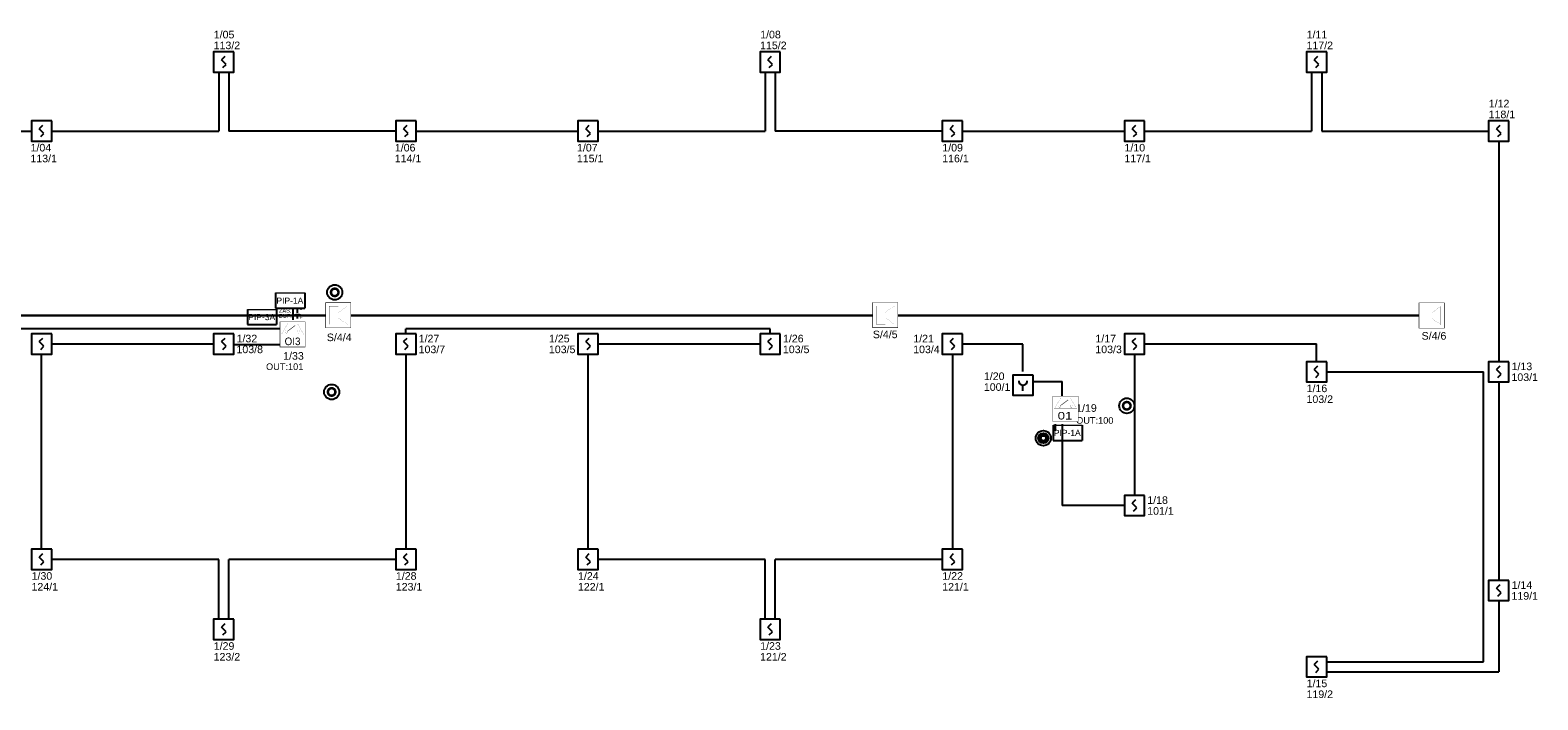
# Model space of a CAD drawing. Header units: millimetres. Extents: x 38406 to 47609, y 14807 to 20150.
# Tile 2 of 3: x 40989 to 43969, y 14807 to 16132. Entities that reach past the tile are written whole.
import ezdxf
from ezdxf.enums import TextEntityAlignment as Align

# ---------------------------------------------------------------- set-up
doc = ezdxf.new("R2010")
doc.units = ezdxf.units.MM
for name, color, linetype in [('_IE_SAP_elementy', 1, 'Continuous'), ('_IT_SSP_Zasilacz pożarowy', 230, 'Continuous'), ('ppoz_ADRESY', 30, 'Continuous'), ('ppoz_czujki', 1, 'Continuous'), ('ppoz_linie dozorowe', 1, 'Continuous')]:
    doc.layers.add(name, color=color, linetype=linetype)
doc.layers.add('_IE_SAP_sygnalizator akustyczny', color=240, linetype='Continuous', lineweight=15)
doc.layers.add('ppoz_linie_sygnalizatory', color=5, linetype='Continuous', lineweight=30)
doc.styles.add('ARIAL', font='arial.ttf')
doc.styles.get("Standard").update_dxf_attribs({"font": 'ARIAL.TTF'})
doc.styles.add('STYLE1', font='arial.ttf')

# ---------------------------------------------------------------- blocks, each defined once
blk = doc.blocks.new('*U10619')
blk.add_wipeout([(-25, -25), (-25, 25), (25, 25), (25, -25)])
for points, const_width in [([(-25, -25), (-25, 25), (25, 25), (25, -25)], 1), ([(-18, -18), (-18, 18), (0, 18), (0, -18)], 0.18), ([(0, -5.4), (0, 5.4), (18, 18), (18, -18)], 0.18)]:
    blk.add_lwpolyline(points, close=True, dxfattribs=dict(const_width=const_width))
blk = doc.blocks.new('*U10621')
blk.add_wipeout([(-25, -25), (-25, 25), (25, 25), (25, -25)])
for points, const_width in [([(-25, -25), (-25, 25), (25, 25), (25, -25)], 1), ([(-18, -18), (-18, 18), (0, 18), (0, -18)], 0.18), ([(0, -5.4), (0, 5.4), (18, 18), (18, -18)], 0.18)]:
    blk.add_lwpolyline(points, close=True, dxfattribs=dict(const_width=const_width))
blk = doc.blocks.new('*U10623')
blk.add_wipeout([(-25, -25), (-25, 25), (25, 25), (25, -25)])
for points, const_width in [([(-25, -25), (-25, 25), (25, 25), (25, -25)], 1), ([(-18, -18), (-18, 18), (0, 18), (0, -18)], 0.18), ([(0, -5.4), (0, 5.4), (18, 18), (18, -18)], 0.18)]:
    blk.add_lwpolyline(points, close=True, dxfattribs=dict(const_width=const_width))
blk = doc.blocks.new('*U20191')
at = {"layer": '_IT_SSP_Zasilacz pożarowy'}
for points, const_width in [([(-24.9, 23.5), (24.9, 23.5), (24.9, 0), (-24.9, 0), (-24.9, 23.5)], 0.2), ([(11.2, 13.3), (18.8, 13.3)], 0.64)]:
    blk.add_lwpolyline(points, dxfattribs=dict(at, const_width=const_width))
for points in [[(6.3, 0), (6.3, 23.5)], [(9, 9.9), (21, 9.9)], [(15, 13.3), (15, 20.4)], [(15, 2.2), (15, 9.9)]]:
    blk.add_lwpolyline(points, dxfattribs=at)
at = {"layer": '_IT_SSP_Zasilacz pożarowy', "char_height": 8, "attachment_point": 1}
for s, heights, insert in [('ZAS.', [8.48], (-22.1, 21.9)), ('BUF.', [0], (-22.1, 11.6)), ('+', [0], (18.3, 8.4)), ('-', [0], (19.6, 24.9))]:
    blk.add_mtext_dynamic_manual_height_columns(s, width=23.818, gutter_width=5, heights=heights, dxfattribs=dict(at, insert=insert))
at = {"layer": '_IT_SSP_Zasilacz pożarowy', "flags": 12}
blk.add_attdef('NUMER', text='', height=20, dxfattribs=at).set_placement((1.2, 26.9), align=Align.CENTER)
blk = doc.blocks.new('*U24147')
at = {"color": 6}
blk.add_wipeout([(-25, -25), (-25, 25), (25, 25), (25, -25)], dxfattribs=at)
for points, const_width in [([(-25, -25), (-25, 25), (25, 25), (25, -25)], 1), ([(-22, 0), (-9.3, 22), (9.3, 22), (22, 0)], 0.22)]:
    blk.add_lwpolyline(points, close=True, dxfattribs=dict(at, const_width=const_width))
at = {"color": 6, "const_width": 0.2}
for points in [[(-14.2, 5), (-14.2, 5, -0.414214), (-11.7, 7.5), (-11.7, 7.5, -0.414214), (-9.2, 5), (-9.2, 5, -0.414214), (-11.7, 2.5), (-11.7, 2.5, -0.414214)], [(14.2, 5), (14.2, 5, 0.414214), (11.7, 7.5), (11.7, 7.5, 0.414214), (9.2, 5), (9.2, 5, 0.414214), (11.7, 2.5), (11.7, 2.5, 0.414214)]]:
    blk.add_lwpolyline(points, format="xyb", close=True, dxfattribs=at)
at = {"color": 6, "const_width": 1}
blk.add_lwpolyline([(-9.7, 6.5), (5.1, 17.5)], dxfattribs=at)
at = {"color": 6, "style": 'ARIAL', "width": 1.258108}
blk.add_text('01', height=15, dxfattribs=at).set_placement((-15.6, -21.2), (13.7, -21.2), align=Align.FIT)
blk = doc.blocks.new('G$C4B0BEC18')
at = {"color": 6}
blk.add_wipeout([(-39.2, -30), (-39.2, 20), (10.8, 20), (10.8, -30)], dxfattribs=at).dxf.layer = '_IE_SAP_elementy'
at = {"layer": '_IE_SAP_elementy', "color": 6}
for points, const_width in [([(-39.2, -30), (-39.2, 20), (10.8, 20), (10.8, -30)], 1), ([(-36.2, -5), (-23.5, 17), (-4.9, 17), (7.8, -5)], 0.22)]:
    blk.add_lwpolyline(points, close=True, dxfattribs=dict(at, const_width=const_width))
at = {"layer": '_IE_SAP_elementy', "color": 6, "const_width": 0.2}
for points in [[(-28.5, 0), (-28.5, 0, -0.414214), (-26, 2.5), (-26, 2.5, -0.414214), (-23.5, 0), (-23.5, 0, -0.414214), (-26, -2.5), (-26, -2.5, -0.414214)], [(0, 0), (0, 0, 0.414214), (-2.5, 2.5), (-2.5, 2.5, 0.414214), (-5, 0), (-5, 0, 0.414214), (-2.5, -2.5), (-2.5, -2.5, 0.414214)]]:
    blk.add_lwpolyline(points, format="xyb", close=True, dxfattribs=at)
at = {"layer": '_IE_SAP_elementy', "color": 6, "const_width": 1}
blk.add_lwpolyline([(-23.9, 1.5), (-9.1, 12.5)], dxfattribs=at)
at = {"layer": '_IE_SAP_elementy', "color": 6, "style": 'ARIAL', "width": 0.926655}
blk.add_text('OI3', height=15, dxfattribs=at).set_placement((-29.9, -26.2), (1.4, -26.2), align=Align.FIT)

msp = doc.modelspace()

# ---------------------------------------------------------------- hatches: boundary and pattern name
at = {"layer": '_IE_SAP_elementy', "lineweight": 25, "ltscale": 3}
h = msp.add_hatch(color=84, dxfattribs=at)
h.dxf.hatch_style = 1
edge = h.paths.add_edge_path()
edge.add_arc((41584.5, 15416.4), 10, 0, 360)
edge = h.paths.add_edge_path(flags=16)
edge.add_arc((41584.5, 15416.4), 5, 0, 360)
h = msp.add_hatch(color=84, dxfattribs=at)
h.dxf.hatch_style = 1
edge = h.paths.add_edge_path()
edge.add_arc((43156.1, 15389.1), 10, 0, 360)
edge = h.paths.add_edge_path(flags=16)
edge.add_arc((43156.1, 15389.1), 5, 0, 360)
at = {"layer": '_IE_SAP_elementy', "ltscale": 3}
h = msp.add_hatch(color=84, dxfattribs=at)
h.dxf.hatch_style = 1
edge = h.paths.add_edge_path()
edge.add_arc((42991.2, 15324.9), 10, 0, 360)
edge = h.paths.add_edge_path(flags=16)
edge.add_arc((42991.2, 15324.9), 5, 0, 360)

# ---------------------------------------------------------------- linework, layer by layer
at = {"layer": '_IE_SAP_elementy', "color": 84, "lineweight": 25, "ltscale": 3}
for centre in [(41584.5, 15416.4), (41584.5, 15416.4), (43156.1, 15389.1), (43156.1, 15389.1)]:
    msp.add_circle(centre, 15, dxfattribs=at)
at = {"layer": '_IE_SAP_elementy', "color": 84, "ltscale": 3}
for radius in [15, 10, 5]:
    msp.add_circle((42991.2, 15324.9), radius, dxfattribs=at)
at = {"layer": '_IE_SAP_sygnalizator akustyczny'}
for p, q in [((41473.7, 15612.2, 0.5), (41531.2, 15612.2, 0.5)), ((41418.1, 15579.7, -11.5), (41475.6, 15579.7, -11.5)), ((43010.3, 15350.7, 0.5), (43067.7, 15350.7, 0.5))]:
    msp.add_line(p, q, dxfattribs=at)
at = {"layer": '_IE_SAP_sygnalizator akustyczny', "lineweight": 25, "ltscale": 3}
for p, q in [((41473.7, 15612.2, 0.5), (41473.7, 15582.2, 0.7)), ((41531.2, 15612.2, 0.5), (41531.2, 15582.2, 0.7)), ((41418.1, 15579.7, -11.7), (41418.1, 15549.7, -11.5)), ((41473.7, 15582.2, 0.7), (41531.2, 15582.2, 0.7)), ((43010.3, 15350.7, 0.5), (43010.3, 15320.7, 0.7)), ((43067.7, 15350.7, 0.5), (43067.7, 15320.7, 0.7)), ((43010.3, 15320.7, 0.7), (43067.7, 15320.7, 0.7))]:
    msp.add_line(p, q, dxfattribs=at)
at = {"layer": 'ppoz_czujki'}
for p, q in [((41373.1, 16079.8), (41366.7, 16073.4)), ((41375.9, 16064.2), (41366.7, 16073.4)), ((41369.5, 16057.8), (41375.9, 16064.2)), ((42453.1, 16079.8), (42446.7, 16073.4)), ((42455.9, 16064.2), (42446.7, 16073.4)), ((42449.5, 16057.8), (42455.9, 16064.2)), ((43533.1, 16079.8), (43526.7, 16073.4)), ((43535.9, 16064.2), (43526.7, 16073.4)), ((43529.5, 16057.8), (43535.9, 16064.2)), ((41013.1, 15943.3), (41006.7, 15936.9)), ((41733.1, 15943.3), (41726.7, 15936.9)), ((42093.1, 15943.3), (42086.7, 15936.9)), ((42813.1, 15943.3), (42806.7, 15936.9)), ((43173.1, 15943.3), (43166.7, 15936.9)), ((43893.1, 15943.3), (43886.7, 15936.9)), ((41015.9, 15927.7), (41006.7, 15936.9)), ((41009.5, 15921.3), (41015.9, 15927.7)), ((41735.9, 15927.7), (41726.7, 15936.9)), ((41729.5, 15921.3), (41735.9, 15927.7)), ((42095.9, 15927.7), (42086.7, 15936.9)), ((42089.5, 15921.3), (42095.9, 15927.7)), ((42815.9, 15927.7), (42806.7, 15936.9)), ((42809.5, 15921.3), (42815.9, 15927.7)), ((43175.9, 15927.7), (43166.7, 15936.9)), ((43169.5, 15921.3), (43175.9, 15927.7)), ((43895.9, 15927.7), (43886.7, 15936.9)), ((43889.5, 15921.3), (43895.9, 15927.7)), ((41013.1, 15522.3), (41006.7, 15515.9)), ((41015.9, 15506.7), (41006.7, 15515.9)), ((41009.5, 15500.3), (41015.9, 15506.7)), ((41373.1, 15522.3), (41366.7, 15515.9)), ((41375.9, 15506.7), (41366.7, 15515.9)), ((41369.5, 15500.3), (41375.9, 15506.7)), ((41733.1, 15522.3), (41726.7, 15515.9)), ((41735.9, 15506.7), (41726.7, 15515.9)), ((41729.5, 15500.3), (41735.9, 15506.7)), ((42093.1, 15522.3), (42086.7, 15515.9)), ((42095.9, 15506.7), (42086.7, 15515.9)), ((42089.5, 15500.3), (42095.9, 15506.7)), ((42453.1, 15522.3), (42446.7, 15515.9)), ((42455.9, 15506.7), (42446.7, 15515.9)), ((42449.5, 15500.3), (42455.9, 15506.7)), ((42813.1, 15522.3), (42806.7, 15515.9)), ((42815.9, 15506.7), (42806.7, 15515.9)), ((42809.5, 15500.3), (42815.9, 15506.7)), ((43173.1, 15522.3), (43166.7, 15515.9)), ((43175.9, 15506.7), (43166.7, 15515.9)), ((43169.5, 15500.3), (43175.9, 15506.7)), ((43533.1, 15467.3), (43526.7, 15460.9)), ((43893.1, 15467.3), (43886.7, 15460.9)), ((43535.9, 15451.7), (43526.7, 15460.9)), ((43529.5, 15445.3), (43535.9, 15451.7)), ((43895.9, 15451.7), (43886.7, 15460.9)), ((43889.5, 15445.3), (43895.9, 15451.7)), ((43173.1, 15202.8), (43166.7, 15196.4)), ((43175.9, 15187.2), (43166.7, 15196.4)), ((43169.5, 15180.8), (43175.9, 15187.2)), ((41013.1, 15096.3), (41006.7, 15089.9)), ((41015.9, 15080.7), (41006.7, 15089.9)), ((41009.5, 15074.3), (41015.9, 15080.7)), ((41733.1, 15096.3), (41726.7, 15089.9)), ((41735.9, 15080.7), (41726.7, 15089.9)), ((41729.5, 15074.3), (41735.9, 15080.7)), ((42093.1, 15096.3), (42086.7, 15089.9)), ((42095.9, 15080.7), (42086.7, 15089.9)), ((42089.5, 15074.3), (42095.9, 15080.7)), ((42813.1, 15096.3), (42806.7, 15089.9)), ((42815.9, 15080.7), (42806.7, 15089.9)), ((42809.5, 15074.3), (42815.9, 15080.7)), ((43893.1, 15034.8), (43886.7, 15028.4)), ((43895.9, 15019.2), (43886.7, 15028.4)), ((43889.5, 15012.8), (43895.9, 15019.2)), ((41373.1, 14957.8), (41366.7, 14951.4)), ((41375.9, 14942.2), (41366.7, 14951.4)), ((41369.5, 14935.8), (41375.9, 14942.2)), ((42453.1, 14957.8), (42446.7, 14951.4)), ((42455.9, 14942.2), (42446.7, 14951.4)), ((42449.5, 14935.8), (42455.9, 14942.2)), ((43533.1, 14883.8), (43526.7, 14877.4)), ((43535.9, 14868.2), (43526.7, 14877.4)), ((43529.5, 14861.8), (43535.9, 14868.2))]:
    msp.add_line(p, q, dxfattribs=at)
at = {"layer": 'ppoz_czujki', "ltscale": 16}
msp.add_line((42950.9, 15418.9), (42950.9, 15429.9), dxfattribs=at)
at = {"layer": 'ppoz_czujki', "linetype": 'Continuous'}
for points in [[(41391.3, 16088.8), (41351.3, 16088.8), (41351.3, 16048.8), (41391.3, 16048.8)], [(42471.3, 16088.8), (42431.3, 16088.8), (42431.3, 16048.8), (42471.3, 16048.8)], [(43551.3, 16088.8), (43511.3, 16088.8), (43511.3, 16048.8), (43551.3, 16048.8)], [(41031.3, 15952.3), (40991.3, 15952.3), (40991.3, 15912.3), (41031.3, 15912.3)], [(41751.3, 15952.3), (41711.3, 15952.3), (41711.3, 15912.3), (41751.3, 15912.3)], [(42111.3, 15952.3), (42071.3, 15952.3), (42071.3, 15912.3), (42111.3, 15912.3)], [(42831.3, 15952.3), (42791.3, 15952.3), (42791.3, 15912.3), (42831.3, 15912.3)], [(43191.3, 15952.3), (43151.3, 15952.3), (43151.3, 15912.3), (43191.3, 15912.3)], [(43911.3, 15952.3), (43871.3, 15952.3), (43871.3, 15912.3), (43911.3, 15912.3)], [(41031.3, 15531.3), (40991.3, 15531.3), (40991.3, 15491.3), (41031.3, 15491.3)], [(41391.3, 15531.3), (41351.3, 15531.3), (41351.3, 15491.3), (41391.3, 15491.3)], [(41751.3, 15531.3), (41711.3, 15531.3), (41711.3, 15491.3), (41751.3, 15491.3)], [(42111.3, 15531.3), (42071.3, 15531.3), (42071.3, 15491.3), (42111.3, 15491.3)], [(42471.3, 15531.3), (42431.3, 15531.3), (42431.3, 15491.3), (42471.3, 15491.3)], [(42831.3, 15531.3), (42791.3, 15531.3), (42791.3, 15491.3), (42831.3, 15491.3)], [(43191.3, 15531.3), (43151.3, 15531.3), (43151.3, 15491.3), (43191.3, 15491.3)], [(43551.3, 15476.3), (43511.3, 15476.3), (43511.3, 15436.3), (43551.3, 15436.3)], [(43911.3, 15476.3), (43871.3, 15476.3), (43871.3, 15436.3), (43911.3, 15436.3)], [(42970.9, 15449.8), (42930.9, 15449.8), (42930.9, 15409.8), (42970.9, 15409.8)], [(43191.3, 15211.8), (43151.3, 15211.8), (43151.3, 15171.8), (43191.3, 15171.8)], [(41031.3, 15105.3), (40991.3, 15105.3), (40991.3, 15065.3), (41031.3, 15065.3)], [(41751.3, 15105.3), (41711.3, 15105.3), (41711.3, 15065.3), (41751.3, 15065.3)], [(42111.3, 15105.3), (42071.3, 15105.3), (42071.3, 15065.3), (42111.3, 15065.3)], [(42831.3, 15105.3), (42791.3, 15105.3), (42791.3, 15065.3), (42831.3, 15065.3)], [(43911.3, 15043.8), (43871.3, 15043.8), (43871.3, 15003.8), (43911.3, 15003.8)], [(41391.3, 14966.8), (41351.3, 14966.8), (41351.3, 14926.8), (41391.3, 14926.8)], [(42471.3, 14966.8), (42431.3, 14966.8), (42431.3, 14926.8), (42471.3, 14926.8)], [(43551.3, 14892.8), (43511.3, 14892.8), (43511.3, 14852.8), (43551.3, 14852.8)]]:
    msp.add_lwpolyline(points, close=True, dxfattribs=at)
at = {"layer": 'ppoz_czujki', "ltscale": 16}
msp.add_arc((42950.9, 15438.3), 8.44, 177.1677, 2.8323, dxfattribs=at)
at = {"layer": 'ppoz_linie dozorowe'}
for p, q in [((41361.3, 16048.8), (41361.3, 15932.3)), ((41381.3, 16048.8), (41381.3, 15932.3)), ((42441.3, 16048.8), (42441.3, 15932.3)), ((42461.3, 16048.8), (42461.3, 15932.3)), ((43521.3, 16048.8), (43521.3, 15932.3)), ((43541.3, 16048.8), (43541.3, 15932.3)), ((42970.9, 15436.8), (43028.3, 15436.8)), ((43028.3, 15392.8), (43028.3, 15436.8)), ((41361.3, 14966.8), (41361.3, 15085.3)), ((41381.3, 14966.8), (41381.3, 15085.3)), ((42441.3, 14966.8), (42441.3, 15085.3)), ((42461.3, 14966.8), (42461.3, 15085.3)), ((43551.3, 14882.8), (43861.3, 14882.8)), ((43551.3, 14862.8), (43891.3, 14862.8))]:
    msp.add_line(p, q, dxfattribs=at)
at = {"layer": 'ppoz_linie dozorowe', "lineweight": 25, "ltscale": 3}
for p, q in [((40671.3, 15932.3), (40991.3, 15932.3)), ((41031.3, 15932.3), (41361.3, 15932.3)), ((41711.3, 15932.3), (41381.3, 15932.3)), ((41751.3, 15932.3), (42071.3, 15932.3)), ((42111.3, 15932.3), (42441.3, 15932.3)), ((42791.3, 15932.3), (42461.3, 15932.3)), ((42831.3, 15932.3), (43151.3, 15932.3)), ((43191.3, 15932.3), (43521.3, 15932.3)), ((43541.3, 15932.3), (43871.3, 15932.3)), ((43891.3, 15912.3), (43891.3, 15476.3)), ((41482.8, 15541.3), (40651.3, 15541.3)), ((42451.3, 15541.3), (41731.3, 15541.3)), ((41731.3, 15531.3), (41731.3, 15541.3)), ((42451.3, 15531.3), (42451.3, 15541.3)), ((41031.3, 15511.3), (41351.3, 15511.3)), ((42111.3, 15511.3), (42431.3, 15511.3)), ((42831.3, 15511.3), (42950.9, 15511.3)), ((42950.9, 15456.8), (42950.9, 15510.9)), ((43191.3, 15511.3), (43531.3, 15511.3)), ((43531.3, 15476.3), (43531.3, 15511.3)), ((41011.3, 15105.3), (41011.3, 15491.3)), ((41731.3, 15491.3), (41731.3, 15105.3)), ((42091.3, 15105.3), (42091.3, 15491.3)), ((42811.3, 15491.3), (42811.3, 15105.3)), ((43171.3, 15491.3), (43171.3, 15211.8)), ((43551.3, 15456.3), (43861.3, 15456.3)), ((43861.3, 14882.8), (43861.3, 15456.3)), ((43891.3, 15436.3), (43891.3, 15043.8)), ((43028.3, 15352.8), (43028.3, 15191.8)), ((43151.3, 15191.8), (43028.3, 15191.8)), ((41361.3, 15085.3), (41031.3, 15085.3)), ((41711.3, 15085.3), (41381.3, 15085.3)), ((42441.3, 15085.3), (42111.3, 15085.3)), ((42791.3, 15085.3), (42461.3, 15085.3)), ((43891.3, 15003.8), (43891.3, 14862.8))]:
    msp.add_line(p, q, dxfattribs=at)
at = {"layer": 'ppoz_linie_sygnalizatory', "ltscale": 3}
for p, q in [((40543.3, 15567.8), (41573.3, 15567.8)), ((41623.3, 15567.8), (42653.3, 15567.8)), ((42703.3, 15567.8), (43733.3, 15567.8))]:
    msp.add_line(p, q, dxfattribs=at)
at = {"layer": 'ppoz_linie_sygnalizatory', "color": 84, "lineweight": 25, "ltscale": 3}
msp.add_line((43015.3, 15339.6), (43015.3, 15352.8), dxfattribs=at)

# ---------------------------------------------------------------- block references
at = {"layer": '_IT_SSP_Zasilacz pożarowy', "xscale": 0.9948202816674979, "yscale": 0.9948202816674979, "zscale": 0.9948202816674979}
msp.add_blockref('*U20191', (41502.4, 15559.3), dxfattribs=at)

# ---------------------------------------------------------------- texts
at = {"layer": '_IE_SAP_sygnalizator akustyczny', "color": 7, "lineweight": 5, "style": 'ARIAL'}
for p in [(41475.4, 15591), (43011.9, 15329.5)]:
    msp.add_text('PIP-1A', height=12, dxfattribs=at).set_placement(p)
at = {"layer": 'ppoz_ADRESY', "style": 'STYLE1'}
for s, height, p in [('1/05', 15, (41351.5, 16115.7)), ('1/08', 15, (42431.5, 16115.7)), ('1/11', 15, (43511.5, 16115.7)), ('113/2', 15, (41351.3, 16094.3)), ('115/2', 15, (42431.3, 16094.3)), ('117/2', 15, (43511.3, 16094.3)), ('118/1', 15, (43871.3, 15957.8)), ('1/12', 15, (43871.5, 15979.2)), ('113/1', 15, (40989.2, 15870.6)), ('1/04', 15, (40989.4, 15892)), ('114/1', 15, (41709.2, 15870.6)), ('1/06', 15, (41709.4, 15892)), ('115/1', 15, (42069.2, 15870.6)), ('1/07', 15, (42069.4, 15892)), ('116/1', 15, (42791.3, 15870.6)), ('1/09', 15, (42791.5, 15892)), ('117/1', 15, (43151.3, 15870.6)), ('1/10', 15, (43151.5, 15892)), ('1/32', 15, (41396.6, 15514.5)), ('1/27', 15, (41756.6, 15514.5)), ('1/25', 15, (42014.1, 15514.5)), ('1/26', 15, (42476.6, 15514.5)), ('1/21', 15, (42734.1, 15514.5)), ('1/17', 15, (43094.1, 15514.5)), ('103/8', 15, (41396.4, 15493.1)), ('103/7', 15, (41756.4, 15493.1)), ('103/5', 15, (42013.9, 15493.1)), ('103/5', 15, (42476.4, 15493.1)), ('103/4', 15, (42733.9, 15493.1)), ('103/3', 15, (43093.9, 15493.1)), ('OUT:101', 13, (41454.9, 15459.9)), ('1/13', 15, (43916.6, 15459.5)), ('1/20', 15, (42873.7, 15440)), ('103/1', 15, (43916.4, 15438.1)), ('100/1', 15, (42873.6, 15418.6)), ('103/2', 15, (43511.3, 15394.6)), ('1/16', 15, (43511.5, 15416)), ('1/19', 15, (43056, 15377.1)), ('OUT:100', 13, (43056, 15353.6)), ('1/18', 15, (43196.6, 15195)), ('101/1', 15, (43196.4, 15173.6)), ('1/30', 15, (40991.5, 15045)), ('1/28', 15, (41711.5, 15045)), ('1/24', 15, (42071.5, 15045)), ('1/22', 15, (42791.5, 15045)), ('124/1', 15, (40991.3, 15023.6)), ('123/1', 15, (41711.3, 15023.6)), ('122/1', 15, (42071.3, 15023.6)), ('121/1', 15, (42791.3, 15023.6)), ('119/1', 15, (43916.4, 15005.6)), ('1/14', 15, (43916.6, 15027)), ('123/2', 15, (41351.3, 14885.1)), ('1/29', 15, (41351.5, 14906.5)), ('121/2', 15, (42431.3, 14885.1)), ('1/23', 15, (42431.5, 14906.5)), ('1/15', 15, (43511.5, 14832.5)), ('119/2', 15, (43511.3, 14811.1))]:
    msp.add_text(s, height=height, rotation=0.0141, dxfattribs=at).set_placement(p)

# ---------------------------------------------------------------- next in the draw order: block references
at = {"color": 4}
msp.add_blockref('G$C4B0BEC18', (41521.5, 15535.2), dxfattribs=at)
at = {"layer": '_IE_SAP_elementy'}
for name, p in [('*U10623', (41597.6, 15568.1)), ('*U10621', (42678.7, 15568.4)), ('*U10619', (43758.8, 15567.5)), ('*U24147', (43035, 15383.1))]:
    msp.add_blockref(name, p, dxfattribs=at)

# ---------------------------------------------------------------- next in the draw order: hatches: boundary and pattern name
at = {"layer": '_IE_SAP_elementy', "lineweight": 25, "ltscale": 3}
h = msp.add_hatch(color=84, dxfattribs=at)
h.dxf.hatch_style = 1
edge = h.paths.add_edge_path()
edge.add_arc((41590.6, 15613.4), 10, 0, 360)
edge = h.paths.add_edge_path(flags=16)
edge.add_arc((41590.6, 15613.4), 5, 0, 360)

# ---------------------------------------------------------------- next in the draw order: linework, layer by layer
at = {"layer": '_IE_SAP_elementy', "color": 84, "lineweight": 25, "ltscale": 3}
msp.add_circle((41590.6, 15613.4), 15, dxfattribs=at)
msp.add_circle((41590.6, 15613.4), 15, dxfattribs=at)
at = {"layer": '_IE_SAP_sygnalizator akustyczny', "lineweight": 25, "ltscale": 3}
for p in [(41475.6, 15579.7, -11.5), (41418.1, 15549.7, -11.2)]:
    msp.add_line(p, (41475.6, 15549.7, -11.2), dxfattribs=at)
at = {"layer": 'ppoz_linie dozorowe', "lineweight": 25, "ltscale": 3}
msp.add_lwpolyline([(41391.8, 15510.5), (41482.1, 15510.5)], dxfattribs=at)

# ---------------------------------------------------------------- next in the draw order: texts
at = {"layer": '_IE_SAP_sygnalizator akustyczny', "color": 7, "lineweight": 5, "style": 'ARIAL'}
msp.add_text('PIP-3A', height=12, dxfattribs=at).set_placement((41419.8, 15558.4, -12))
at = {"layer": 'ppoz_ADRESY', "style": 'STYLE1'}
for s, p in [('S/4/4', (41575, 15516.9)), ('S/4/5', (42654.2, 15522.7)), ('S/4/6', (43738.8, 15519.8)), ('1/33', (41488.7, 15480.2))]:
    msp.add_text(s, height=15, rotation=0.0141, dxfattribs=at).set_placement(p)

doc.saveas('drawing.dxf')
